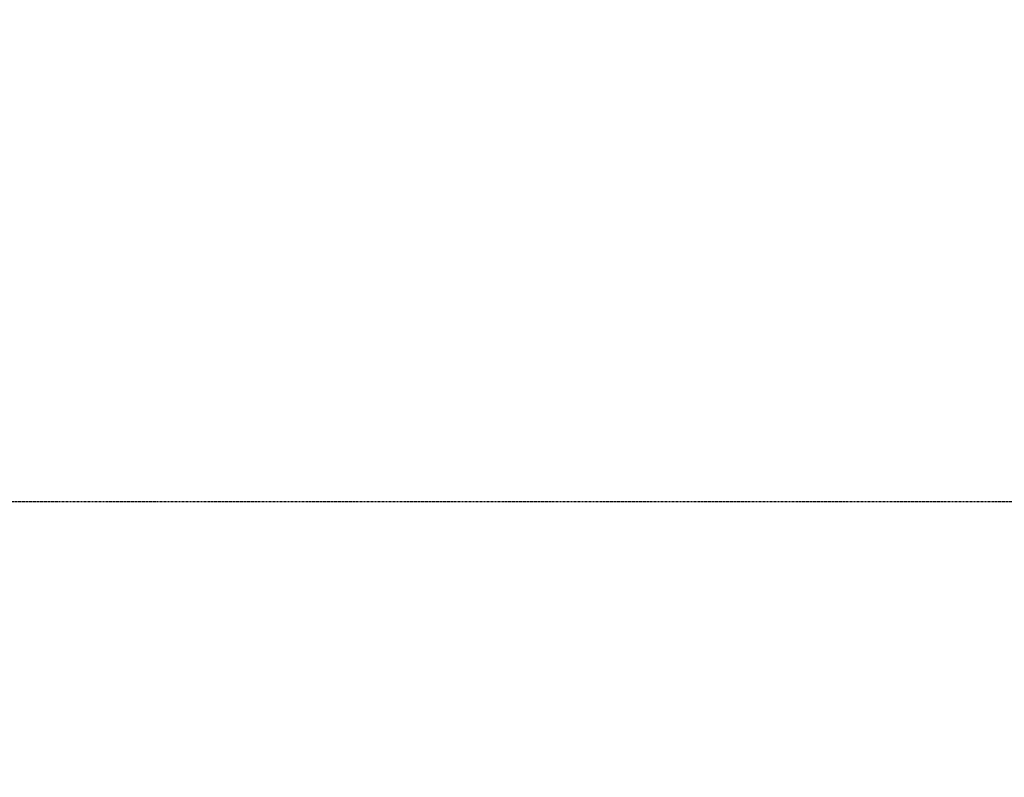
# Model space of a CAD drawing. Header units: millimetres. Extents: x -158258 to 126254, y -16359 to 60195.
# Tile 94 of 173: x -131671 to -131456, y 10280 to 10445. Entities that reach past the tile are written whole.
import ezdxf
from ezdxf.xclip import XClip

# ---------------------------------------------------------------- set-up
doc = ezdxf.new("R2010")
doc.units = ezdxf.units.MM
doc.header["$LTSCALE"] = 0.1
doc.header["$MEASUREMENT"] = 0
doc.header["$XCLIPFRAME"] = 0
doc.linetypes.add('$0$HIDDEN', pattern=[0.375, 0.25, -0.125])
doc.layers.add('A-Anno-Note', color=211, linetype='Continuous')
doc.layers.add('S2-flooring plan', color=6, linetype='Continuous', lineweight=5)

# ---------------------------------------------------------------- blocks, each defined once
blk = doc.blocks.new('*U900')
at = {"layer": 'S2-flooring plan', "color": 5, "true_color": 0x0000fa}
blk.add_lwpolyline([(-300, 300), (300, 300), (300, -300), (-300, -300)], close=True, dxfattribs=at)
blk = doc.blocks.new('*U901')
at = {"layer": 'S2-flooring plan', "color": 0, "linetype": 'ByBlock', "lineweight": -2, "transparency": 16777216}
for p in [(7852, 0), (8456, 0)]:
    blk.add_blockref('*U900', p, dxfattribs=at)

msp = doc.modelspace()

# ---------------------------------------------------------------- linework, layer by layer
at = {"layer": 'A-Anno-Note', "color": 237, "linetype": '$0$HIDDEN', "true_color": 0x893460, "transparency": 33554687}
msp.add_lwpolyline([(-131904.19, 20679.41), (-130634.19, 20679.41), (-130634.19, 10340.17), (-131904.19, 10340.17)], close=True, dxfattribs=at)

# ---------------------------------------------------------------- block references
at = {"layer": 'S2-flooring plan'}
ref = msp.add_blockref('*U901', (-139725.69, 10397.8), dxfattribs=at)
XClip(ref).set_block_clipping_path([(-300, 6197.1056980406), (1048.5404991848, 6197.1056979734), (1048.54049795, 5376.8362008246), (478.8477895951, 5376.8362008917), (478.8477895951, 5226.8362008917), (1048.5404973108, 5226.8362008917), (1048.5404973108, 4635.3094941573), (1198.5405060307, 4635.3094767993), (1198.5405060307, 4685.3094904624), (4474.9999978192, 4685.3094944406), (4474.9999978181, 4635.3094943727), (4550.3939076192, 4635.3094940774), (4550.3939076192, 5086.82736079), (4674.9999978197, 5086.8273607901), (4674.9999978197, 5115.9085951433), (5099.23380199, 5115.908595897), (5099.23380199, 4438.5359646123), (5174.6277122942, 4438.5359646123), (5174.6277122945, 4488.5359643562), (7552, 4488.5359642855), (7552, 926.8275683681), (8169.9619206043, 926.3401645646), (8169.9619206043, 299.5125960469), (-300, 299.9997126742)])

doc.saveas('drawing.dxf')
